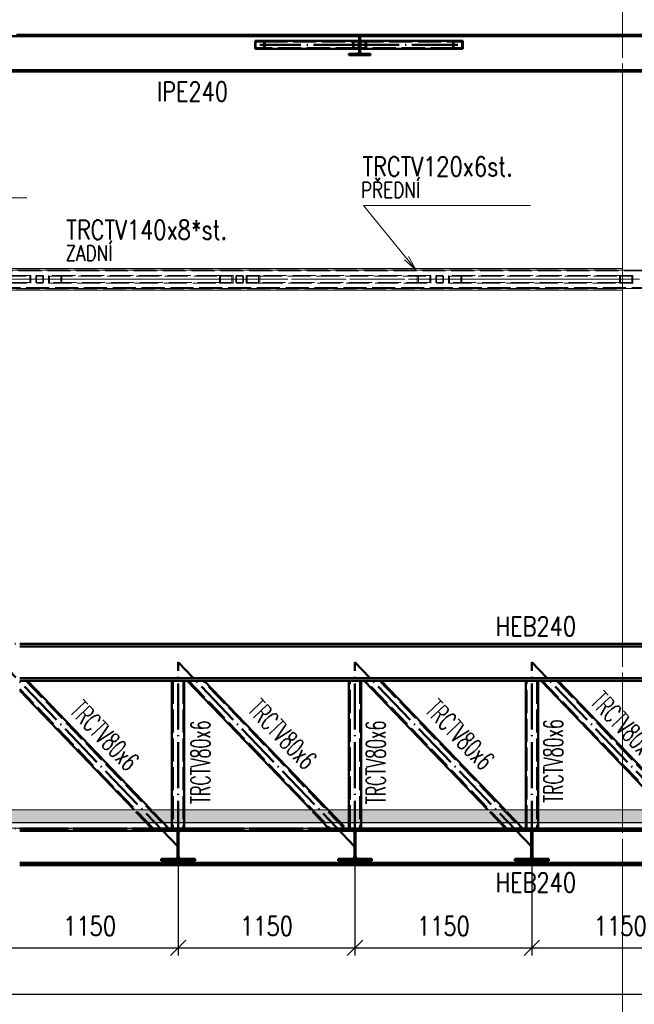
# Paper-space layout 'Layout1' of a CAD drawing. Extents: x -2 to 1033, y -36 to 596.
# Tile 66 of 181: x 504 to 584, y 399 to 527. Entities that reach past the tile are written whole.
import ezdxf

# ---------------------------------------------------------------- set-up
doc = ezdxf.new("R2010")
doc.units = 0
doc.linetypes.add('ACAD_ISO02W100', pattern=[15, 12, -3])
doc.linetypes.add('ACAD_ISO04W100', pattern=[30.5, 24, -3, 0.5, -3])
doc.layers.get('0').update_dxf_attribs({"linetype": 'CONTINUOUS'})
doc.layers.get('DEFPOINTS').update_dxf_attribs({"color": 132, "linetype": 'CONTINUOUS'})
for name, color, linetype, lineweight in [('SS_1.ET-HALA_TaO-SLOUP', 9, 'CONTINUOUS', 13), ('SS_1.ET-HALA_TaO-ZTUZENI_VODOROVNE', 9, 'CONTINUOUS', 13), ('SS_2.ET-HALA_TaO-VESTAVBA_A1÷B2-P.NOSNIK', 172, 'CONTINUOUS', 50), ('SS_2.ET-HALA_TaO-VESTAVBA_A1÷B2-PODLAHA', 9, 'CONTINUOUS', 5), ('SS_2.ET-HALA_TaO-VESTAVBA_A1÷B2-PODLAHA_LEM', 102, 'CONTINUOUS', 50), ('SS_2.ET-HALA_TaO-VESTAVBA_A1÷B2-TRAPEZ.PLECH', 153, 'CONTINUOUS', 18), ('SS_2.ET-HALA_TaO-VESTAVBA_A1÷B2-VAZBA', 200, 'CONTINUOUS', 50), ('SS_2.ET-HALA_TaO-VESTAVBA_A1÷B2-VAZBA2', 51, 'CONTINUOUS', 50), ('SS_KOTY', 3, 'CONTINUOUS', 25), ('SS_POPIS_PROFILU', 13, 'CONTINUOUS', 25), ('SS_SRAFY', 8, 'CONTINUOUS', 18), ('SS_STAV.OK-POPIS_PROFILU', 9, 'CONTINUOUS', 13)]:
    doc.layers.add(name, color=color, linetype=linetype, lineweight=lineweight)
doc.styles.add('ROMANS', font='romans.shx', dxfattribs={"width": 0.8})
doc.styles.add('romans.shx', font='romans.shx', dxfattribs={"height": 5})
doc.dimstyles.new('A-1_(2.5)_50AS', dxfattribs={"dimtxt": 2.5, "dimasz": 2, "dimexe": 1, "dimexo": 2, "dimgap": 0, "dimtad": 0, "dimdec": 1, "dimlfac": 50, "dimrnd": 1, "dimtxsty": 'ROMANS', "dimblk1": 'OBLIQUE', "dimblk2": 'OBLIQUE', "dimsah": 1, "dimcen": 2, "dimclrd": 256, "dimclre": 256, "dimclrt": 256, "dimadec": 1, "dimazin": 2, "dimtfac": 0.714286, "dimtdec": 1, "dimtmove": 0, "dimatfit": 3, "dimldrblk": 'OPEN', "dimfxl": 1, "dimtvp": 1.142857, "dimtfill": 1, "dimtolj": 1, "dimlwd": -1, "dimlwe": -1, "dimarcsym": 0})
pattern_1 = [(45, (501.67039, 325.26042), (-0.04490128, 0.04490128), [])]

# ---------------------------------------------------------------- blocks, each defined once
blk = doc.blocks.new('_Oblique')
at = {"color": 0, "linetype": 'ByBlock', "lineweight": -2}
blk.add_line((-0.5, -0.5), (0.5, 0.5), dxfattribs=at)
blk = doc.blocks.new('*D79')
at = {"layer": 'DEFPOINTS', "color": 0, "transparency": 16777216}
for p in [(501.67, 419.66, -4586.4), (524.67, 419.66, -4586.4), (524.67, 406.51)]:
    blk.add_point(p, dxfattribs=at)
at = {"layer": 'SS_KOTY', "transparency": 16777216}
for p, q in [((501.67, 417.66), (501.67, 405.51)), ((524.67, 417.66), (524.67, 405.51)), ((501.67, 406.51), (524.67, 406.51))]:
    blk.add_line(p, q, dxfattribs=at)
at = {"layer": 'SS_KOTY', "transparency": 16777216, "xscale": 2, "yscale": 2, "zscale": 2, "rotation": 180}
blk.add_blockref('_Oblique', (501.67, 406.51), dxfattribs=at)
at = {"layer": 'SS_KOTY', "transparency": 16777216, "xscale": 2, "yscale": 2, "zscale": 2}
blk.add_blockref('_Oblique', (524.67, 406.51), dxfattribs=at)
at = {"layer": 'SS_KOTY', "transparency": 16777216, "insert": (513.17, 409.37), "char_height": 2.5, "attachment_point": 5, "style": 'ROMANS', "bg_fill": 3, "box_fill_scale": 1.1, "bg_fill_color": 256, "bg_fill_true_color": 13158600, "bg_fill_transparency": 0}
blk.add_mtext('\\A1;1150', dxfattribs=at)
blk = doc.blocks.new('_OPEN')
at = {"color": 0, "linetype": 'ByBlock'}
for p, q in [((-1, 0.167), (0, 0)), ((0, 0), (-1, -0.167)), ((0, 0), (-1, 0))]:
    blk.add_line(p, q, dxfattribs=at)
blk = doc.blocks.new('*D80')
at = {"layer": 'DEFPOINTS', "color": 0, "transparency": 16777216}
for p in [(524.67, 419.66, -4586.4), (547.67, 419.66, -4586.4), (547.67, 406.51)]:
    blk.add_point(p, dxfattribs=at)
at = {"layer": 'SS_KOTY', "transparency": 16777216}
for p, q in [((524.67, 417.66), (524.67, 405.51)), ((547.67, 417.66), (547.67, 405.51)), ((524.67, 406.51), (547.67, 406.51))]:
    blk.add_line(p, q, dxfattribs=at)
at = {"layer": 'SS_KOTY', "transparency": 16777216, "xscale": 2, "yscale": 2, "zscale": 2, "rotation": 180}
blk.add_blockref('_Oblique', (524.67, 406.51), dxfattribs=at)
at = {"layer": 'SS_KOTY', "transparency": 16777216, "xscale": 2, "yscale": 2, "zscale": 2}
blk.add_blockref('_Oblique', (547.67, 406.51), dxfattribs=at)
at = {"layer": 'SS_KOTY', "transparency": 16777216, "insert": (536.17, 409.37), "char_height": 2.5, "attachment_point": 5, "style": 'ROMANS', "bg_fill": 3, "box_fill_scale": 1.1, "bg_fill_color": 256, "bg_fill_true_color": 13158600, "bg_fill_transparency": 0}
blk.add_mtext('\\A1;1150', dxfattribs=at)
blk = doc.blocks.new('*D81')
at = {"layer": 'DEFPOINTS', "color": 0, "transparency": 16777216}
for p in [(547.67, 419.66, -4586.4), (570.67, 419.66, -4586.4), (570.67, 406.51)]:
    blk.add_point(p, dxfattribs=at)
at = {"layer": 'SS_KOTY', "transparency": 16777216}
for p, q in [((547.67, 417.66), (547.67, 405.51)), ((570.67, 417.66), (570.67, 405.51)), ((547.67, 406.51), (570.67, 406.51))]:
    blk.add_line(p, q, dxfattribs=at)
at = {"layer": 'SS_KOTY', "transparency": 16777216, "xscale": 2, "yscale": 2, "zscale": 2, "rotation": 180}
blk.add_blockref('_Oblique', (547.67, 406.51), dxfattribs=at)
at = {"layer": 'SS_KOTY', "transparency": 16777216, "xscale": 2, "yscale": 2, "zscale": 2}
blk.add_blockref('_Oblique', (570.67, 406.51), dxfattribs=at)
at = {"layer": 'SS_KOTY', "transparency": 16777216, "insert": (559.17, 409.37), "char_height": 2.5, "attachment_point": 5, "style": 'ROMANS', "bg_fill": 3, "box_fill_scale": 1.1, "bg_fill_color": 256, "bg_fill_true_color": 13158600, "bg_fill_transparency": 0}
blk.add_mtext('\\A1;1150', dxfattribs=at)
blk = doc.blocks.new('*D82')
at = {"layer": 'DEFPOINTS', "color": 0, "transparency": 16777216}
for p in [(570.67, 419.66, -4586.4), (593.67, 419.66, -4586.4), (593.67, 406.51)]:
    blk.add_point(p, dxfattribs=at)
at = {"layer": 'SS_KOTY', "transparency": 16777216}
for p, q in [((570.67, 417.66), (570.67, 405.51)), ((593.67, 417.66), (593.67, 405.51)), ((570.67, 406.51), (593.67, 406.51))]:
    blk.add_line(p, q, dxfattribs=at)
at = {"layer": 'SS_KOTY', "transparency": 16777216, "xscale": 2, "yscale": 2, "zscale": 2, "rotation": 180}
blk.add_blockref('_Oblique', (570.67, 406.51), dxfattribs=at)
at = {"layer": 'SS_KOTY', "transparency": 16777216, "xscale": 2, "yscale": 2, "zscale": 2}
blk.add_blockref('_Oblique', (593.67, 406.51), dxfattribs=at)
at = {"layer": 'SS_KOTY', "transparency": 16777216, "insert": (582.17, 409.37), "char_height": 2.5, "attachment_point": 5, "style": 'ROMANS', "bg_fill": 3, "box_fill_scale": 1.1, "bg_fill_color": 256, "bg_fill_true_color": 13158600, "bg_fill_transparency": 0}
blk.add_mtext('\\A1;1150', dxfattribs=at)
blk = doc.blocks.new('*D91')
at = {"layer": 'DEFPOINTS', "color": 0, "transparency": 16777216}
for p in [(501.67, 419.66, -4586.4), (685.67, 419.66, -4586.4), (685.67, 400.51)]:
    blk.add_point(p, dxfattribs=at)
at = {"layer": 'SS_KOTY', "transparency": 16777216}
for p, q in [((501.67, 417.66), (501.67, 399.51)), ((685.67, 417.66), (685.67, 399.51)), ((501.67, 400.51), (685.67, 400.51))]:
    blk.add_line(p, q, dxfattribs=at)
at = {"layer": 'SS_KOTY', "transparency": 16777216, "xscale": 2, "yscale": 2, "zscale": 2, "rotation": 180}
blk.add_blockref('_Oblique', (501.67, 400.51), dxfattribs=at)
at = {"layer": 'SS_KOTY', "transparency": 16777216, "xscale": 2, "yscale": 2, "zscale": 2}
blk.add_blockref('_Oblique', (685.67, 400.51), dxfattribs=at)
at = {"layer": 'SS_KOTY', "transparency": 16777216, "insert": (593.67, 403.37), "char_height": 2.5, "attachment_point": 5, "style": 'ROMANS', "bg_fill": 3, "box_fill_scale": 1.1, "bg_fill_color": 256, "bg_fill_true_color": 13158600, "bg_fill_transparency": 0}
blk.add_mtext('\\A1;9200', dxfattribs=at)
blk = doc.blocks.new('*D103')
at = {"layer": 'DEFPOINTS', "color": 0, "transparency": 16777216}
for p in [(593.67, 544.83), (475.67, 525.26, -4586.4), (593.67, 525.26, -4586.4)]:
    blk.add_point(p, dxfattribs=at)
at = {"layer": 'SS_KOTY', "transparency": 16777216}
for p, q in [((475.67, 527.26), (475.67, 545.83)), ((593.67, 527.26), (593.67, 545.83)), ((475.67, 544.83), (593.67, 544.83))]:
    blk.add_line(p, q, dxfattribs=at)
at = {"layer": 'SS_KOTY', "transparency": 16777216, "xscale": 2, "yscale": 2, "zscale": 2, "rotation": 180}
blk.add_blockref('_Oblique', (475.67, 544.83), dxfattribs=at)
at = {"layer": 'SS_KOTY', "transparency": 16777216, "xscale": 2, "yscale": 2, "zscale": 2}
blk.add_blockref('_Oblique', (593.67, 544.83), dxfattribs=at)
at = {"layer": 'SS_KOTY', "transparency": 16777216, "insert": (534.67, 547.69), "char_height": 2.5, "attachment_point": 5, "style": 'ROMANS', "bg_fill": 3, "box_fill_scale": 1.1, "bg_fill_color": 256, "bg_fill_true_color": 13158600, "bg_fill_transparency": 0}
blk.add_mtext('\\A1;5900', dxfattribs=at)
blk = doc.blocks.new('*D110')
at = {"layer": 'DEFPOINTS', "color": 0, "transparency": 16777216}
for p in [(584.67, 538.83), (584.67, 534.21, -4593.3), (593.67, 525.26, -4586.4)]:
    blk.add_point(p, dxfattribs=at)
at = {"layer": 'SS_KOTY', "transparency": 16777216}
for p, q in [((584.67, 536.21), (584.67, 539.83)), ((593.67, 527.26), (593.67, 539.83)), ((593.67, 538.83), (584.67, 538.83))]:
    blk.add_line(p, q, dxfattribs=at)
at = {"layer": 'SS_KOTY', "transparency": 16777216, "xscale": 2, "yscale": 2, "zscale": 2, "rotation": 180}
blk.add_blockref('_Oblique', (584.67, 538.83), dxfattribs=at)
at = {"layer": 'SS_KOTY', "transparency": 16777216, "xscale": 2, "yscale": 2, "zscale": 2}
blk.add_blockref('_Oblique', (593.67, 538.83), dxfattribs=at)
at = {"layer": 'SS_KOTY', "transparency": 16777216, "insert": (589.17, 541.69), "char_height": 2.5, "attachment_point": 5, "style": 'ROMANS', "bg_fill": 3, "box_fill_scale": 1.1, "bg_fill_color": 256, "bg_fill_true_color": 13158600, "bg_fill_transparency": 0}
blk.add_mtext('\\A1;450', dxfattribs=at)

psp = doc.layouts.get("Layout1")

# ---------------------------------------------------------------- hatches: boundary and pattern name
at = {"layer": 'SS_2.ET-HALA_TaO-VESTAVBA_A1÷B2-PODLAHA'}
h = psp.add_hatch(dxfattribs=at)
h.set_pattern_fill('ANSI35', color=9, scale=0.2, style=0)
h.set_pattern_definition([(45, (501.6704, 325.2604), (-0.898026, 0.898026), []), (45, (502.5684, 325.2604), (-0.898026, 0.898026), [1.5875, -0.3175, 0, -0.3175])])
h.paths.add_polyline_path([(595.6704, 424.4604), (447.2704, 424.4604), (447.2704, 422.8404), (595.6704, 422.8404)], flags=0)

# ---------------------------------------------------------------- linework, layer by layer
at = {"layer": 'SS_1.ET-HALA_TaO-SLOUP', "color": 5, "linetype": 'Continuous', "ltscale": 0.25}
for p, q in [((582.4704, 520.4604), (582.4704, 494.6604)), ((582.4704, 492.2604), (582.4704, 446.0604)), ((582.4704, 441.2604), (582.4704, 432.5036)), ((582.4704, 430.1911), (582.4704, 424.4604))]:
    psp.add_line(p, q, dxfattribs=at)
at = {"layer": 'SS_1.ET-HALA_TaO-SLOUP', "color": 9, "linetype": 'ACAD_ISO02W100', "ltscale": 0.25}
for p, q in [((582.4704, 494.6604), (582.4704, 492.2604)), ((582.4704, 446.0604), (582.4704, 441.2604)), ((582.4704, 432.5036), (582.4704, 430.1911))]:
    psp.add_line(p, q, dxfattribs=at)
at = {"layer": 'SS_1.ET-HALA_TaO-ZTUZENI_VODOROVNE', "color": 9, "linetype": 'ACAD_ISO02W100', "ltscale": 0.25}
for p, q in [((458.6704, 494.7004), (582.4704, 494.7004)), ((690.6787, 494.5404), (478.6621, 494.5404)), ((483.1416, 493.8804), (505.386, 493.8804)), ((505.386, 493.0404), (483.1416, 493.0404)), ((505.5265, 493.9604), (483.2822, 493.9604)), ((483.2822, 492.9604), (505.5265, 492.9604)), ((505.386, 493.0404), (505.386, 493.8804)), ((505.5265, 492.9604), (505.5265, 493.9604)), ((506.1704, 493.8004), (506.1704, 493.1204)), ((506.2504, 493.1204), (506.2504, 493.8004)), ((507.0104, 493.9604), (506.3304, 493.9604)), ((506.3304, 493.8804), (507.0104, 493.8804)), ((507.0104, 493.0404), (506.3304, 493.0404)), ((506.3304, 492.9604), (507.0104, 492.9604)), ((507.0904, 493.8004), (507.0904, 493.1204)), ((507.1704, 493.1204), (507.1704, 493.8004)), ((530.0586, 493.9604), (507.8142, 493.9604)), ((507.8142, 493.9604), (507.8142, 492.9604)), ((507.8142, 492.9604), (530.0586, 492.9604)), ((507.9548, 493.8804), (530.1992, 493.8804)), ((507.9548, 493.8804), (507.9548, 493.0404)), ((530.1992, 493.0404), (507.9548, 493.0404)), ((509.4305, 493.8804), (509.4305, 493.0404)), ((509.571, 493.9604), (509.571, 492.9604)), ((531.8154, 493.9604), (530.0586, 493.9604)), ((530.0586, 492.9604), (530.0586, 493.9604)), ((530.0586, 492.9604), (531.6749, 492.9604)), ((530.1992, 493.8804), (531.6749, 493.8804)), ((530.1992, 493.0404), (530.1992, 493.8804)), ((531.6749, 493.0404), (530.1992, 493.0404)), ((531.6749, 493.0404), (531.6749, 493.8804)), ((531.6749, 492.9604), (531.8154, 492.9604)), ((531.8154, 492.9604), (531.8154, 493.9604)), ((532.1704, 493.8004), (532.1704, 493.1204)), ((532.2504, 493.1204), (532.2504, 493.8004)), ((533.0104, 493.9604), (532.3304, 493.9604)), ((532.3304, 493.8804), (533.0104, 493.8804)), ((533.0104, 493.0404), (532.3304, 493.0404)), ((532.3304, 492.9604), (533.0104, 492.9604)), ((533.0904, 493.8004), (533.0904, 493.1204)), ((533.1704, 493.1204), (533.1704, 493.8004)), ((535.2822, 493.9604), (533.5253, 493.9604)), ((533.5253, 493.9604), (533.5253, 492.9604)), ((533.5253, 492.9604), (535.2822, 492.9604)), ((533.6659, 493.8804), (535.1416, 493.8804)), ((533.6659, 493.8804), (533.6659, 493.0404)), ((535.1416, 493.0404), (533.6659, 493.0404)), ((535.1416, 493.8804), (557.386, 493.8804)), ((535.1416, 493.8804), (535.1416, 493.0404)), ((557.386, 493.0404), (535.1416, 493.0404)), ((557.5265, 493.9604), (535.2822, 493.9604)), ((535.2822, 493.9604), (535.2822, 492.9604)), ((535.2822, 492.9604), (557.5265, 492.9604)), ((555.7697, 492.9604), (555.7697, 493.9604)), ((555.9103, 493.0404), (555.9103, 493.8804)), ((557.386, 493.0404), (557.386, 493.8804)), ((557.5265, 492.9604), (557.5265, 493.9604)), ((558.1704, 493.8004), (558.1704, 493.1204)), ((558.2504, 493.1204), (558.2504, 493.8004)), ((559.0104, 493.9604), (558.3304, 493.9604)), ((558.3304, 493.8804), (559.0104, 493.8804)), ((559.0104, 493.0404), (558.3304, 493.0404)), ((558.3304, 492.9604), (559.0104, 492.9604)), ((559.0904, 493.8004), (559.0904, 493.1204)), ((559.1704, 493.1204), (559.1704, 493.8004)), ((582.0586, 493.9604), (559.8142, 493.9604)), ((559.8142, 493.9604), (559.8142, 492.9604)), ((559.8142, 492.9604), (582.0586, 492.9604)), ((559.9548, 493.8804), (582.1992, 493.8804)), ((559.9548, 493.8804), (559.9548, 493.0404)), ((582.1992, 493.0404), (559.9548, 493.0404)), ((561.4305, 493.8804), (561.4305, 493.0404)), ((561.571, 493.9604), (561.571, 492.9604)), ((583.8154, 493.9604), (582.0586, 493.9604)), ((582.0586, 492.9604), (582.0586, 493.9604)), ((582.0586, 492.9604), (583.8154, 492.9604)), ((582.1992, 493.8804), (583.6749, 493.8804)), ((582.1992, 493.0404), (582.1992, 493.8804)), ((583.6749, 493.0404), (582.1992, 493.0404)), ((583.6749, 493.0404), (583.6749, 493.8804)), ((583.8154, 492.9604), (583.8154, 493.9604)), ((458.6704, 492.2204), (582.4704, 492.2204)), ((478.6621, 492.3804), (690.6787, 492.3804))]:
    psp.add_line(p, q, dxfattribs=at)
at = {"layer": 'SS_1.ET-HALA_TaO-ZTUZENI_VODOROVNE', "color": 5, "linetype": 'Continuous', "ltscale": 0.25}
for p, q in [((582.4704, 494.8604), (477.0004, 494.8604)), ((690.7241, 494.6604), (478.6167, 494.6604)), ((477.0004, 492.0604), (582.4704, 492.0604)), ((478.6167, 492.2604), (690.7241, 492.2604))]:
    psp.add_line(p, q, dxfattribs=at)
at = {"layer": 'SS_1.ET-HALA_TaO-ZTUZENI_VODOROVNE', "color": 9, "linetype": 'ACAD_ISO04W100', "ltscale": 0.25}
for p, q in [((584.6704, 493.4604), (454.6704, 493.4604)), ((690.2704, 493.4604), (479.0704, 493.4604)), ((480.6704, 493.4604), (506.6704, 493.4604)), ((506.6704, 493.4604), (532.6704, 493.4604)), ((532.6704, 493.4604), (558.6704, 493.4604)), ((558.6704, 493.4604), (584.6704, 493.4604))]:
    psp.add_line(p, q, dxfattribs=at)
at = {"layer": 'SS_1.ET-HALA_TaO-ZTUZENI_VODOROVNE', "color": 9, "linetype": 'ACAD_ISO02W100', "ltscale": 0.25}
for centre, start, end in [((506.3304, 493.8004), 90, 180), ((506.3304, 493.1204), 180, 270), ((507.0104, 493.8004), 0, 90), ((507.0104, 493.1204), 270, 0), ((532.3304, 493.8004), 90, 180), ((532.3304, 493.1204), 180, 270), ((533.0104, 493.8004), 0, 90), ((533.0104, 493.1204), 270, 0), ((558.3304, 493.8004), 90, 180), ((558.3304, 493.1204), 180, 270), ((559.0104, 493.8004), 0, 90), ((559.0104, 493.1204), 270, 0)]:
    psp.add_arc(centre, 0.16, start, end, dxfattribs=at)
at = {"layer": 'SS_1.ET-HALA_TaO-ZTUZENI_VODOROVNE', "color": 9, "linetype": 'ACAD_ISO02W100', "ltscale": 0.25, "extrusion": (2.27374e-13, -9.412e-14, -1)}
psp.add_arc((-506.3304, 493.8004), 0.08, 0, 90, dxfattribs=at)
at = {"layer": 'SS_1.ET-HALA_TaO-ZTUZENI_VODOROVNE', "color": 9, "linetype": 'ACAD_ISO02W100', "ltscale": 0.25, "extrusion": (2.27374e-13, 9.42425e-14, -1)}
psp.add_arc((-506.3304, 493.1204), 0.08, 270, 0, dxfattribs=at)
at = {"layer": 'SS_1.ET-HALA_TaO-ZTUZENI_VODOROVNE', "color": 9, "linetype": 'ACAD_ISO02W100', "ltscale": 0.25, "extrusion": (-9.41813e-14, -2.27312e-13, -1)}
psp.add_arc((-507.0104, 493.8004), 0.08, 90, 180, dxfattribs=at)
at = {"layer": 'SS_1.ET-HALA_TaO-ZTUZENI_VODOROVNE', "color": 9, "linetype": 'ACAD_ISO02W100', "ltscale": 0.25, "extrusion": (-9.41813e-14, 2.27435e-13, -1)}
psp.add_arc((-507.0104, 493.1204), 0.08, 180, 270, dxfattribs=at)
at = {"layer": 'SS_1.ET-HALA_TaO-ZTUZENI_VODOROVNE', "color": 9, "linetype": 'ACAD_ISO02W100', "ltscale": 0.25, "extrusion": (4.54747e-13, -1.88301e-13, -1)}
psp.add_arc((-532.3304, 493.8004), 0.08, 0, 90, dxfattribs=at)
at = {"layer": 'SS_1.ET-HALA_TaO-ZTUZENI_VODOROVNE', "color": 9, "linetype": 'ACAD_ISO02W100', "ltscale": 0.25, "extrusion": (-3.7494e-33, 6.12323e-17, -1)}
for centre, start, end in [((-532.3304, 493.1204), 270, 0), ((-533.0104, 493.1204), 180, 270), ((-558.3304, 493.8004), 0, 90), ((-559.0104, 493.8004), 90, 180)]:
    psp.add_arc(centre, 0.08, start, end, dxfattribs=at)
at = {"layer": 'SS_1.ET-HALA_TaO-ZTUZENI_VODOROVNE', "color": 9, "linetype": 'ACAD_ISO02W100', "ltscale": 0.25, "extrusion": (-1.88363e-13, -4.54686e-13, -1)}
psp.add_arc((-533.0104, 493.8004), 0.08, 90, 180, dxfattribs=at)
at = {"layer": 'SS_1.ET-HALA_TaO-ZTUZENI_VODOROVNE', "color": 9, "linetype": 'ACAD_ISO02W100', "ltscale": 0.25, "extrusion": (4.54747e-13, 1.88424e-13, -1)}
psp.add_arc((-558.3304, 493.1204), 0.08, 270, 0, dxfattribs=at)
at = {"layer": 'SS_1.ET-HALA_TaO-ZTUZENI_VODOROVNE', "color": 9, "linetype": 'ACAD_ISO02W100', "ltscale": 0.25, "extrusion": (-1.88363e-13, 4.54809e-13, -1)}
psp.add_arc((-559.0104, 493.1204), 0.08, 180, 270, dxfattribs=at)
at = {"layer": 'SS_2.ET-HALA_TaO-VESTAVBA_A1÷B2-P.NOSNIK', "color": 1, "linetype": 'Continuous', "ltscale": 0.25}
for p, q in [((522.4704, 422.0604), (526.8704, 422.0604)), ((522.4704, 422.0604), (522.4704, 421.8404)), ((522.4704, 421.8404), (524.2404, 421.8404)), ((525.1004, 421.8404), (526.8704, 421.8404)), ((526.8704, 421.8404), (526.8704, 422.0604)), ((545.4704, 422.0604), (549.8704, 422.0604)), ((545.4704, 422.0604), (545.4704, 421.8404)), ((545.4704, 421.8404), (547.2404, 421.8404)), ((548.1004, 421.8404), (549.8704, 421.8404)), ((549.8704, 421.8404), (549.8704, 422.0604)), ((568.4704, 422.0604), (572.8704, 422.0604)), ((568.4704, 422.0604), (568.4704, 421.8404)), ((568.4704, 421.8404), (570.2404, 421.8404)), ((571.1004, 421.8404), (572.8704, 421.8404)), ((572.8704, 421.8404), (572.8704, 422.0604))]:
    psp.add_line(p, q, dxfattribs=at)
at = {"layer": 'SS_2.ET-HALA_TaO-VESTAVBA_A1÷B2-P.NOSNIK', "color": 1, "linetype": 'Continuous', "ltscale": 0.25, "extrusion": (-3.7494e-33, 6.12323e-17, -1)}
for centre, start, end in [((-524.2404, 421.4804), 90, 180), ((-525.1004, 421.4804), 0, 90), ((-547.2404, 421.4804), 90, 180), ((-548.1004, 421.4804), 0, 90), ((-570.2404, 421.4804), 90, 180), ((-571.1004, 421.4804), 0, 90)]:
    psp.add_arc(centre, 0.36, start, end, dxfattribs=at)
at = {"layer": 'SS_2.ET-HALA_TaO-VESTAVBA_A1÷B2-PODLAHA', "color": 9, "linetype": 'Continuous', "ltscale": 0.25}
for p, q in [((595.6704, 424.4604), (447.2704, 424.4604)), ((447.2704, 422.8404), (595.6704, 422.8404))]:
    psp.add_line(p, q, dxfattribs=at)
at = {"layer": 'SS_2.ET-HALA_TaO-VESTAVBA_A1÷B2-PODLAHA', "color": 9, "linetype": 'ACAD_ISO02W100', "ltscale": 0.25}
for p, q in [((447.2704, 422.8075), (595.6704, 422.8075)), ((447.2704, 422.1062), (595.6704, 422.1062)), ((447.2704, 422.0819), (595.6704, 422.0819))]:
    psp.add_line(p, q, dxfattribs=at)
at = {"layer": 'SS_2.ET-HALA_TaO-VESTAVBA_A1÷B2-PODLAHA_LEM', "color": 3, "linetype": 'ACAD_ISO02W100', "ltscale": 0.25}
for p, q in [((547.6704, 422.8404), (547.6704, 424.4604)), ((547.6704, 422.0604), (547.6704, 422.8404))]:
    psp.add_line(p, q, dxfattribs=at)
at = {"layer": 'SS_2.ET-HALA_TaO-VESTAVBA_A1÷B2-PODLAHA_LEM', "color": 7, "linetype": 'ACAD_ISO04W100', "ltscale": 0.25}
for p, q in [((547.6704, 422.0604), (504.0704, 422.0604)), ((595.8704, 422.0604), (547.6704, 422.0604))]:
    psp.add_line(p, q, dxfattribs=at)
at = {"layer": 'SS_2.ET-HALA_TaO-VESTAVBA_A1÷B2-TRAPEZ.PLECH', "color": 5, "linetype": 'Continuous', "ltscale": 0.25}
for p, q in [((447.2704, 422.819), (595.6704, 422.819)), ((595.6704, 422.7947), (447.2704, 422.7947)), ((595.6704, 422.0933), (447.2704, 422.0933)), ((503.8704, 422.0604), (522.4704, 422.0604)), ((526.8704, 422.0604), (545.4704, 422.0604)), ((549.8704, 422.0604), (568.4704, 422.0604)), ((572.8704, 422.0604), (591.4704, 422.0604))]:
    psp.add_line(p, q, dxfattribs=at)
at = {"layer": 'SS_2.ET-HALA_TaO-VESTAVBA_A1÷B2-VAZBA', "color": 7, "linetype": 'ACAD_ISO04W100', "ltscale": 0.25}
for p, q in [((685.6704, 446.0604), (501.6704, 446.0604)), ((685.6704, 422.0604), (501.6704, 422.0604))]:
    psp.add_line(p, q, dxfattribs=at)
at = {"layer": 'SS_2.ET-HALA_TaO-VESTAVBA_A1÷B2-VAZBA', "color": 1, "linetype": 'Continuous', "ltscale": 0.25}
for p, q in [((504.0704, 446.0604), (591.4704, 446.0604)), ((504.0704, 445.7204), (593.501, 445.7204)), ((683.2704, 441.6004), (504.0704, 441.6004)), ((504.0704, 441.2604), (683.2704, 441.2604)), ((521.1784, 424.4604), (505.0785, 441.2604)), ((523.8704, 441.2604), (523.8704, 424.4604)), ((525.4704, 424.4604), (525.4704, 441.2604)), ((525.8624, 441.2604), (541.9623, 424.4604)), ((544.1784, 424.4604), (528.0785, 441.2604)), ((546.8704, 424.4604), (546.8704, 441.2604)), ((548.4704, 424.4604), (548.4704, 441.2604)), ((548.8624, 441.2604), (564.9623, 424.4604)), ((567.1784, 424.4604), (551.0785, 441.2604)), ((569.8704, 441.2604), (569.8704, 424.4604)), ((571.4704, 424.4604), (571.4704, 441.2604)), ((571.8624, 441.2604), (587.9623, 424.4604)), ((590.1784, 424.4604), (574.0785, 441.2604)), ((504.0704, 439.9998), (518.9623, 424.4604)), ((504.0704, 421.7204), (524.501, 421.7204)), ((524.8398, 421.7204), (547.501, 421.7204)), ((547.8398, 421.7204), (570.501, 421.7204)), ((570.8398, 421.7204), (593.501, 421.7204))]:
    psp.add_line(p, q, dxfattribs=at)
at = {"layer": 'SS_2.ET-HALA_TaO-VESTAVBA_A1÷B2-VAZBA', "color": 3, "linetype": 'ACAD_ISO02W100', "ltscale": 0.25}
for p, q in [((504.9123, 441.2604), (523.3122, 422.0604)), ((523.9904, 441.2604), (523.9904, 422.0604)), ((525.3504, 441.2604), (525.3504, 422.0604)), ((526.0286, 441.2604), (544.4285, 422.0604)), ((546.3122, 422.0604), (527.9123, 441.2604)), ((546.9904, 422.0604), (546.9904, 441.2604)), ((548.3504, 441.2604), (548.3504, 422.0604)), ((567.4285, 422.0604), (549.0286, 441.2604)), ((550.9123, 441.2604), (569.3122, 422.0604)), ((569.9904, 422.0604), (569.9904, 441.2604)), ((571.3504, 441.2604), (571.3504, 422.0604)), ((572.0286, 441.2604), (590.4285, 422.0604)), ((573.9123, 441.2604), (592.3122, 422.0604)), ((521.4285, 422.0604), (504.0704, 440.1733)), ((521.2623, 422.0604), (518.9623, 424.4604)), ((523.4784, 422.0604), (521.1784, 424.4604)), ((523.8704, 422.0604), (523.8704, 424.4604)), ((525.4704, 424.4604), (525.4704, 422.0604)), ((544.2623, 422.0604), (541.9623, 424.4604)), ((544.1784, 424.4604), (546.4784, 422.0604)), ((546.8704, 422.0604), (546.8704, 424.4604)), ((548.4704, 422.0604), (548.4704, 424.4604)), ((567.2623, 422.0604), (564.9623, 424.4604)), ((569.4784, 422.0604), (567.1784, 424.4604)), ((569.8704, 422.0604), (569.8704, 424.4604)), ((571.4704, 422.0604), (571.4704, 424.4604)), ((520.5148, 422.8404), (520.5354, 422.819)), ((520.681, 422.8404), (520.7016, 422.819)), ((522.5853, 422.819), (522.5647, 422.8404)), ((522.7515, 422.819), (522.7309, 422.8404)), ((543.5148, 422.8404), (543.5354, 422.819)), ((543.681, 422.8404), (543.7016, 422.819)), ((545.5853, 422.819), (545.5647, 422.8404)), ((545.7515, 422.819), (545.7309, 422.8404)), ((566.5148, 422.8404), (566.5354, 422.819)), ((566.681, 422.8404), (566.7016, 422.819)), ((568.5853, 422.819), (568.5647, 422.8404)), ((568.7515, 422.819), (568.7309, 422.8404)), ((521.2418, 422.0819), (521.2623, 422.0604)), ((521.408, 422.0819), (521.4285, 422.0604)), ((523.3122, 422.0604), (523.2917, 422.0819)), ((523.4784, 422.0604), (523.4579, 422.0819)), ((524.501, 421.7204), (524.8398, 421.7204)), ((544.2418, 422.0819), (544.2623, 422.0604)), ((544.408, 422.0819), (544.4285, 422.0604)), ((546.3122, 422.0604), (546.2917, 422.0819)), ((546.4784, 422.0604), (546.4579, 422.0819)), ((547.501, 421.7204), (547.8398, 421.7204)), ((570.501, 421.7204), (570.8398, 421.7204))]:
    psp.add_line(p, q, dxfattribs=at)
at = {"layer": 'SS_2.ET-HALA_TaO-VESTAVBA_A1÷B2-VAZBA2', "color": 1, "linetype": 'Continuous', "ltscale": 0.25}
for p, q in [((534.6692, 524.4404), (535.8788, 524.4404)), ((534.6692, 524.4404), (534.6692, 523.4404)), ((534.7464, 524.3804), (535.8788, 524.3804)), ((534.7464, 524.3804), (534.7464, 523.5004)), ((535.8788, 524.4404), (535.956, 524.4404)), ((535.8788, 524.3804), (535.8788, 523.5004)), ((535.956, 524.4404), (548.2154, 524.4404)), ((535.956, 524.4404), (535.956, 523.4404)), ((548.3254, 524.4404), (560.419, 524.4404)), ((560.419, 524.4404), (561.6992, 524.4404)), ((560.419, 523.4404), (560.419, 524.4404)), ((560.4958, 524.3804), (561.6224, 524.3804)), ((560.4958, 523.5004), (560.4958, 524.3804)), ((561.6224, 523.5004), (561.6224, 524.3804)), ((561.6992, 523.4404), (561.6992, 524.4404)), ((535.956, 523.4404), (534.6692, 523.4404)), ((535.8788, 523.5004), (534.7464, 523.5004)), ((548.2154, 523.4404), (535.956, 523.4404)), ((547.9754, 522.7704), (546.8704, 522.7704)), ((546.8704, 522.6004), (546.8704, 522.7704)), ((546.8704, 522.6004), (549.6704, 522.6004)), ((560.419, 523.4404), (548.3254, 523.4404)), ((549.6704, 522.7704), (548.5654, 522.7704)), ((549.6704, 522.6004), (549.6704, 522.7704)), ((561.6992, 523.4404), (560.419, 523.4404)), ((561.6224, 523.5004), (560.4958, 523.5004)), ((592.3404, 520.6564), (460.8704, 520.6564)), ((477.0004, 520.4604), (592.3404, 520.4604))]:
    psp.add_line(p, q, dxfattribs=at)
at = {"layer": 'SS_2.ET-HALA_TaO-VESTAVBA_A1÷B2-VAZBA2', "color": 7, "linetype": 'ACAD_ISO04W100', "ltscale": 0.25}
for p, q in [((548.2704, 523.9404), (535.3126, 523.9404)), ((561.0591, 523.9404), (548.2704, 523.9404))]:
    psp.add_line(p, q, dxfattribs=at)
at = {"layer": 'SS_2.ET-HALA_TaO-VESTAVBA_A1÷B2-VAZBA2', "color": 3, "linetype": 'ACAD_ISO02W100', "ltscale": 0.25}
for p, q in [((535.8788, 524.3804), (548.1687, 524.3804)), ((547.4383, 523.4404), (547.4383, 524.4404)), ((547.4849, 523.5004), (547.4849, 524.3804)), ((548.1687, 523.5004), (548.1687, 524.3804)), ((548.3723, 524.3804), (560.4958, 524.3804)), ((548.3723, 524.3804), (548.3723, 523.5004)), ((549.0597, 524.3804), (549.0597, 523.5004)), ((549.1065, 524.4404), (549.1065, 523.4404)), ((548.1687, 523.5004), (535.8788, 523.5004)), ((560.4958, 523.5004), (548.3723, 523.5004))]:
    psp.add_line(p, q, dxfattribs=at)
at = {"layer": 'SS_2.ET-HALA_TaO-VESTAVBA_A1÷B2-VAZBA2', "color": 1, "linetype": 'Continuous', "ltscale": 0.25, "extrusion": (-3.7494e-33, 6.12323e-17, -1)}
for centre, start, end in [((-547.9754, 523.0104), 180, 270), ((-548.5654, 523.0104), 270, 0)]:
    psp.add_arc(centre, 0.24, start, end, dxfattribs=at)
at = {"layer": 'SS_STAV.OK-POPIS_PROFILU', "color": 0, "linetype": 'ByBlock'}
for p, q in [((555.6331, 494.6604), (554.1095, 495.9982)), ((555.6331, 494.6604), (554.3676, 496.2091)), ((554.6257, 496.42), (555.6331, 494.6604))]:
    psp.add_line(p, q, dxfattribs=at)
at = {"layer": 'SS_STAV.OK-POPIS_PROFILU', "color": 9}
for points in [[(468.4384, 494.7004), (483.2722, 504.0381), (504.9865, 504.0381)], [(555.6331, 494.6604), (548.7625, 503.068), (570.4767, 503.068)]]:
    psp.add_lwpolyline(points, dxfattribs=at)

# ---------------------------------------------------------------- texts
at = {"layer": 'SS_POPIS_PROFILU', "color": 13, "style": 'romans.shx', "width": 0.8}
for s, p in [('IPE240', (521.8979, 516.6257)), ('HEB240', (565.9532, 447.0814))]:
    psp.add_text(s, height=2.5, dxfattribs=at).set_placement(p)
at = {"layer": 'SS_POPIS_PROFILU', "color": 13, "style": 'romans.shx', "width": 0.6}
for rotation, p in [(313.781125, (578.1395, 438.357)), (313.781125, (510.4726, 437.1803)), (313.781125, (533.5793, 437.3647)), (313.781125, (556.6584, 437.3011)), (90, (528.846, 425.24)), (90, (551.631, 425.2031)), (90, (574.7124, 425.3849))]:
    psp.add_text('TRCTV80x6', height=2.5, rotation=rotation, dxfattribs=at).set_placement(p)
at = {"layer": 'SS_STAV.OK-POPIS_PROFILU', "color": 9, "style": 'romans.shx', "width": 0.8}
for s, height, p in [('TRCTV120x6st.', 2.5, (548.6468, 506.868)), ('PŘEDNÍ', 2, (548.4607, 504.068)), ('TRCTV140x8*st.', 2.5, (510.1292, 498.6385)), ('ZADNÍ', 2, (510.0336, 495.8385))]:
    psp.add_text(s, height=height, dxfattribs=at).set_placement(p)

# ---------------------------------------------------------------- dimensions: what is measured, and where the dimension line sits
at = {"layer": 'SS_KOTY'}
for base, p1, p2, picture, middle in [((593.6704, 544.83), (475.6704, 525.2604, -4586.4), (593.6704, 525.2604, -4586.4), '*D103', (534.6704, 547.6872)), ((524.6704, 406.5096), (501.6704, 419.6604, -4586.4), (524.6704, 419.6604, -4586.4), '*D79', (513.1704, 409.3668))]:
    dim = psp.add_linear_dim(base=base, p1=p1, p2=p2, dimstyle='A-1_(2.5)_50AS', override={"dimtmove": 1}, dxfattribs=at)
    dim.commit()
    dim.dimension.update_dxf_attribs({"geometry": picture, "text_midpoint": middle})

# ---------------------------------------------------------------- next in the draw order: hatches: boundary and pattern name
at = {"layer": 'SS_SRAFY'}
h = psp.add_hatch(dxfattribs=at)
h.set_pattern_fill('ANSI31', color=5, scale=0.02, style=0)
h.set_pattern_definition(pattern_1)
h.paths.add_polyline_path([(548.5654, 525.0904), (549.6704, 525.0904), (549.6704, 525.2604), (546.8704, 525.2604), (546.8704, 525.0904), (547.9754, 525.0904, -0.41421356), (548.2154, 524.8504), (548.2154, 523.0104, -0.41421356), (547.9754, 522.7704), (546.8704, 522.7704), (546.8704, 522.6004), (549.6704, 522.6004), (549.6704, 522.7704), (548.5654, 522.7704, -0.41421356), (548.3254, 523.0104), (548.3254, 524.8504, -0.41421356)], flags=0)

# ---------------------------------------------------------------- next in the draw order: linework, layer by layer
at = {"layer": 'SS_1.ET-HALA_TaO-SLOUP', "color": 5, "linetype": 'Continuous', "ltscale": 0.25}
psp.add_line((582.4704, 534.2051), (582.4704, 525.2604), dxfattribs=at)
at = {"layer": 'SS_1.ET-HALA_TaO-SLOUP', "color": 9, "linetype": 'ACAD_ISO02W100', "ltscale": 0.25}
psp.add_line((582.4704, 525.2604), (582.4704, 520.4604), dxfattribs=at)
at = {"layer": 'SS_2.ET-HALA_TaO-VESTAVBA_A1÷B2-VAZBA2', "color": 1, "linetype": 'Continuous', "ltscale": 0.25}
for p, q in [((548.0382, 525.0644), (502.5026, 525.0644)), ((546.8704, 525.2604), (503.6704, 525.2604)), ((549.6704, 525.2604), (546.8704, 525.2604)), ((546.8704, 525.0904), (546.8704, 525.2604)), ((547.9754, 525.0904), (546.8704, 525.0904)), ((549.6704, 525.0904), (548.5654, 525.0904)), ((549.6704, 525.0904), (549.6704, 525.2604)), ((548.2154, 524.8504), (548.2154, 523.0104)), ((548.3254, 523.0104), (548.3254, 524.8504))]:
    psp.add_line(p, q, dxfattribs=at)
at = {"layer": 'SS_2.ET-HALA_TaO-VESTAVBA_A1÷B2-VAZBA2', "color": 3, "linetype": 'ACAD_ISO02W100', "ltscale": 0.25}
for p, q in [((548.5026, 525.0644), (548.0382, 525.0644)), ((548.3254, 524.7604), (548.2154, 524.7604)), ((548.3254, 524.6604), (548.2154, 524.6604))]:
    psp.add_line(p, q, dxfattribs=at)
at = {"layer": 'SS_2.ET-HALA_TaO-VESTAVBA_A1÷B2-VAZBA2', "color": 1, "linetype": 'Continuous', "ltscale": 0.25, "extrusion": (-6.27875e-14, -1.51521e-13, -1)}
psp.add_arc((-547.9754, 524.8504), 0.24, 90, 180, dxfattribs=at)
at = {"layer": 'SS_2.ET-HALA_TaO-VESTAVBA_A1÷B2-VAZBA2', "color": 1, "linetype": 'Continuous', "ltscale": 0.25, "extrusion": (1.51582e-13, -6.27263e-14, -1)}
psp.add_arc((-548.5654, 524.8504), 0.24, 0, 90, dxfattribs=at)

# ---------------------------------------------------------------- next in the draw order: dimensions: what is measured, and where the dimension line sits
at = {"layer": 'SS_KOTY'}
dim = psp.add_linear_dim(base=(584.6704, 538.83), p1=(593.6704, 525.2604, -4586.4), p2=(584.6704, 534.2051, -4593.3), dimstyle='A-1_(2.5)_50AS', dxfattribs=at)
dim.commit()
dim.dimension.update_dxf_attribs({"geometry": '*D110', "text_midpoint": (589.1704, 541.6872)})
dim = psp.add_linear_dim(base=(547.6704, 406.5096), p1=(524.6704, 419.6604, -4586.4), p2=(547.6704, 419.6604, -4586.4), dimstyle='A-1_(2.5)_50AS', override={"dimtmove": 1}, dxfattribs=at)
dim.commit()
dim.dimension.update_dxf_attribs({"geometry": '*D80', "text_midpoint": (536.1704, 409.3668)})

# ---------------------------------------------------------------- next in the draw order: linework, layer by layer
at = {"layer": 'SS_2.ET-HALA_TaO-VESTAVBA_A1÷B2-VAZBA2', "color": 7, "linetype": 'ACAD_ISO04W100', "ltscale": 0.25}
psp.add_line((593.6704, 525.2604), (460.8704, 525.2604), dxfattribs=at)
at = {"layer": 'SS_2.ET-HALA_TaO-VESTAVBA_A1÷B2-VAZBA2', "color": 1, "linetype": 'Continuous', "ltscale": 0.25}
for p, q in [((592.3404, 525.0644), (548.5026, 525.0644)), ((592.2704, 525.2604), (549.6704, 525.2604))]:
    psp.add_line(p, q, dxfattribs=at)

# ---------------------------------------------------------------- next in the draw order: dimensions: what is measured, and where the dimension line sits
at = {"layer": 'SS_KOTY'}
dim = psp.add_linear_dim(base=(570.6704, 406.5096), p1=(547.6704, 419.6604, -4586.4), p2=(570.6704, 419.6604, -4586.4), dimstyle='A-1_(2.5)_50AS', override={"dimtmove": 1}, dxfattribs=at)
dim.commit()
dim.dimension.update_dxf_attribs({"geometry": '*D81', "text_midpoint": (559.1704, 409.3668)})

# ---------------------------------------------------------------- next in the draw order: dimensions: what is measured, and where the dimension line sits
dim = psp.add_linear_dim(base=(593.6704, 406.5096), p1=(570.6704, 419.6604, -4586.4), p2=(593.6704, 419.6604, -4586.4), dimstyle='A-1_(2.5)_50AS', override={"dimtmove": 1}, dxfattribs=at)
dim.commit()
dim.dimension.update_dxf_attribs({"geometry": '*D82', "text_midpoint": (582.1704, 409.3668)})

# ---------------------------------------------------------------- next in the draw order: dimensions: what is measured, and where the dimension line sits
dim = psp.add_linear_dim(base=(685.6704, 400.5096), p1=(501.6704, 419.6604, -4586.4), p2=(685.6704, 419.6604, -4586.4), dimstyle='A-1_(2.5)_50AS', override={"dimtmove": 1}, dxfattribs=at)
dim.commit()
dim.dimension.update_dxf_attribs({"geometry": '*D91', "text_midpoint": (593.6704, 403.3668)})

# ---------------------------------------------------------------- next in the draw order: hatches: boundary and pattern name
at = {"layer": 'SS_SRAFY'}
h = psp.add_hatch(dxfattribs=at)
h.set_pattern_fill('ANSI31', color=5, scale=0.02, style=0)
h.set_pattern_definition(pattern_1)
h.paths.add_polyline_path([(526.8704, 418.0804), (525.1004, 418.0804, -0.41421356), (524.7404, 418.4404), (524.7404, 421.4804, -0.41421356), (525.1004, 421.8404), (526.8704, 421.8404), (526.8704, 422.0604), (522.4704, 422.0604), (522.4704, 421.8404), (524.2404, 421.8404, -0.41421356), (524.6004, 421.4804), (524.6004, 418.4404, -0.41421356), (524.2404, 418.0804), (522.4704, 418.0804), (522.4704, 417.8604), (526.8704, 417.8604)], flags=0)
h = psp.add_hatch(dxfattribs=at)
h.set_pattern_fill('ANSI31', color=5, scale=0.02, style=0)
h.set_pattern_definition(pattern_1)
h.paths.add_polyline_path([(545.4704, 418.0804), (545.4704, 417.8604), (549.8704, 417.8604), (549.8704, 418.0804), (548.1004, 418.0804, -0.41421356), (547.7404, 418.4404), (547.7404, 421.4804, -0.41421356), (548.1004, 421.8404), (549.8704, 421.8404), (549.8704, 422.0604), (545.4704, 422.0604), (545.4704, 421.8404), (547.2404, 421.8404, -0.41421356), (547.6004, 421.4804), (547.6004, 418.4404, -0.41421356), (547.2404, 418.0804)], flags=0)
h = psp.add_hatch(dxfattribs=at)
h.set_pattern_fill('ANSI31', color=5, scale=0.02, style=0)
h.set_pattern_definition(pattern_1)
h.paths.add_polyline_path([(568.4704, 418.0804), (568.4704, 417.8604), (572.8704, 417.8604), (572.8704, 418.0804), (571.1004, 418.0804, -0.41421356), (570.7404, 418.4404), (570.7404, 421.4804, -0.41421356), (571.1004, 421.8404), (572.8704, 421.8404), (572.8704, 422.0604), (568.4704, 422.0604), (568.4704, 421.8404), (570.2404, 421.8404, -0.41421356), (570.6004, 421.4804), (570.6004, 418.4404, -0.41421356), (570.2404, 418.0804)], flags=0)

# ---------------------------------------------------------------- next in the draw order: linework, layer by layer
at = {"layer": 'SS_1.ET-HALA_TaO-SLOUP', "color": 9, "linetype": 'ACAD_ISO02W100', "ltscale": 0.25}
psp.add_line((582.4704, 424.4604), (582.4704, 417.2604), dxfattribs=at)
at = {"layer": 'SS_1.ET-HALA_TaO-SLOUP', "color": 5, "linetype": 'Continuous', "ltscale": 0.25}
psp.add_line((582.4704, 417.2604), (582.4704, 325.2604), dxfattribs=at)
at = {"layer": 'SS_2.ET-HALA_TaO-VESTAVBA_A1÷B2-P.NOSNIK', "color": 1, "linetype": 'Continuous', "ltscale": 0.25}
for p, q in [((524.6004, 421.4804), (524.6004, 418.4404)), ((524.7404, 418.4404), (524.7404, 421.4804)), ((547.6004, 421.4804), (547.6004, 418.4404)), ((547.7404, 418.4404), (547.7404, 421.4804)), ((570.6004, 421.4804), (570.6004, 418.4404)), ((570.7404, 418.4404), (570.7404, 421.4804)), ((524.2404, 418.0804), (522.4704, 418.0804)), ((522.4704, 418.0804), (522.4704, 417.8604)), ((522.4704, 417.8604), (526.8704, 417.8604)), ((526.8704, 418.0804), (525.1004, 418.0804)), ((526.8704, 417.8604), (526.8704, 418.0804)), ((547.2404, 418.0804), (545.4704, 418.0804)), ((545.4704, 418.0804), (545.4704, 417.8604)), ((545.4704, 417.8604), (549.8704, 417.8604)), ((549.8704, 418.0804), (548.1004, 418.0804)), ((549.8704, 417.8604), (549.8704, 418.0804)), ((570.2404, 418.0804), (568.4704, 418.0804)), ((568.4704, 418.0804), (568.4704, 417.8604)), ((568.4704, 417.8604), (572.8704, 417.8604)), ((572.8704, 418.0804), (571.1004, 418.0804)), ((572.8704, 417.8604), (572.8704, 418.0804))]:
    psp.add_line(p, q, dxfattribs=at)
at = {"layer": 'SS_2.ET-HALA_TaO-VESTAVBA_A1÷B2-P.NOSNIK', "color": 1, "linetype": 'Continuous', "ltscale": 0.25, "extrusion": (-3.7494e-33, 6.12323e-17, -1)}
for centre, start, end in [((-524.2404, 418.4404), 180, 270), ((-525.1004, 418.4404), 270, 0), ((-547.2404, 418.4404), 180, 270), ((-548.1004, 418.4404), 270, 0), ((-570.2404, 418.4404), 180, 270), ((-571.1004, 418.4404), 270, 0)]:
    psp.add_arc(centre, 0.36, start, end, dxfattribs=at)
at = {"layer": 'SS_2.ET-HALA_TaO-VESTAVBA_A1÷B2-VAZBA', "color": 7, "linetype": 'ACAD_ISO04W100', "ltscale": 0.25}
for p, q in [((524.6704, 419.6604), (501.6704, 443.6604)), ((524.6704, 419.6604), (524.6704, 443.6604)), ((547.6704, 419.6604), (524.6704, 443.6604)), ((547.6704, 419.6604), (547.6704, 443.6604)), ((570.6704, 419.6604), (547.6704, 443.6604)), ((570.6704, 419.6604), (570.6704, 443.6604)), ((593.6704, 419.6604), (570.6704, 443.6604))]:
    psp.add_line(p, q, dxfattribs=at)
at = {"layer": 'SS_2.ET-HALA_TaO-VESTAVBA_A1÷B2-VAZBA', "color": 1, "linetype": 'Continuous', "ltscale": 0.25}
for p, q in [((683.2704, 417.6004), (504.0704, 417.6004)), ((504.0704, 417.2604), (683.2704, 417.2604))]:
    psp.add_line(p, q, dxfattribs=at)

# ---------------------------------------------------------------- next in the draw order: texts
at = {"layer": 'SS_POPIS_PROFILU', "color": 13, "style": 'romans.shx', "width": 0.8}
psp.add_text('HEB240', height=2.5, dxfattribs=at).set_placement((565.9532, 413.7604))

doc.saveas('drawing.dxf')
